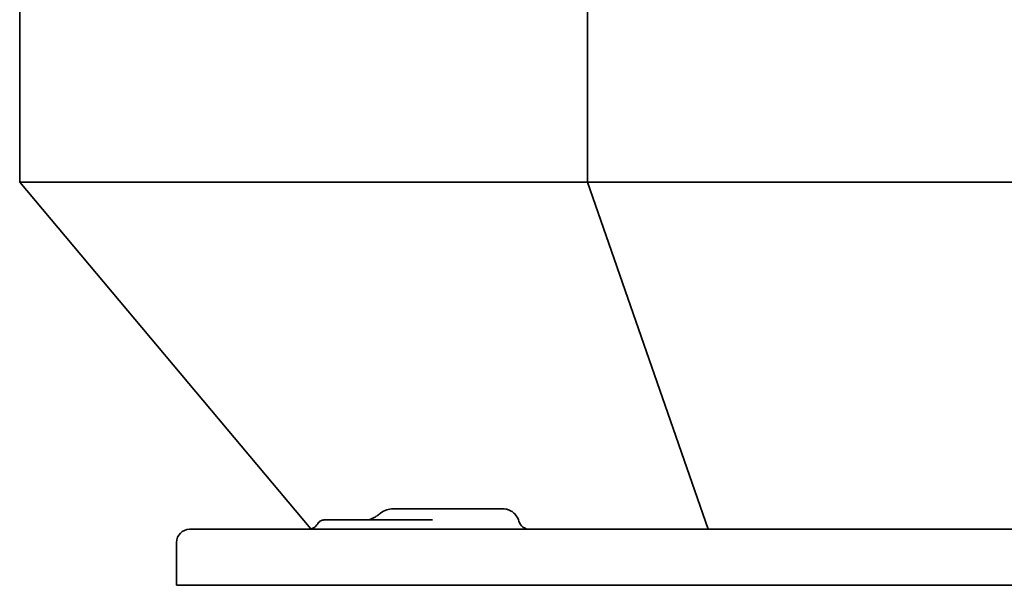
# Model space of a CAD drawing. Header units: millimetres. Extents: x 160 to 680, y 145 to 448.
# Tile 1 of 10: x 160 to 424, y 145 to 297. Entities that reach past the tile are written whole.
import ezdxf

# ---------------------------------------------------------------- set-up
doc = ezdxf.new("R2010")
doc.units = ezdxf.units.MM
doc.header["$LTSCALE"] = 2
doc.layers.add('Krawędzie widoczne(ISO)', color=7, linetype='Continuous', lineweight=35, true_color=0x262659)

msp = doc.modelspace()

# ---------------------------------------------------------------- linework, layer by layer
at = {"layer": 'Krawędzie widoczne(ISO)'}
for p, q in [((160.5, 253.5), (160.5, 391.5)), ((312.51, 253.5), (312.51, 391.5)), ((160.5, 253.5), (312.51, 253.5)), ((160.5, 253.5), (238.43, 160.59)), ((312.51, 253.5), (527.49, 253.5)), ((312.51, 253.5), (344.82, 160.5)), ((275.25, 166), (260.46, 166)), ((279.38, 166), (275.25, 166)), ((286.87, 166), (279.38, 166)), ((289.82, 166), (286.87, 166)), ((264.17, 163), (242.03, 163)), ((271.05, 163), (264.17, 163)), ((206, 160.5), (210.5, 160.5)), ((629.5, 160.5), (210.5, 160.5)), ((202.5, 157), (202.5, 145.5)), ((202.5, 145.5), (210.5, 145.5)), ((629.5, 145.5), (210.5, 145.5))]:
    msp.add_line(p, q, dxfattribs=at)
for centre, radius, start, end in [((237.7, 163.5), 3, 270, 329.9959), ((297.05, 163.5), 3, 195.469, 270), ((206, 157), 3.5, 90, 180)]:
    msp.add_arc(centre, radius, start, end, dxfattribs=at)
for points, knots in [([(253.24, 163), (253.45, 163), (253.67, 163.02), (254.31, 163.16), (254.76, 163.31), (255.5, 163.68), (255.81, 163.87), (256.07, 164.05)], [0, 0, 0, 0, 0.1162844, 0.1162844, 0.2984883, 0.2984883, 0.4215772, 0.4215772, 0.4215772, 0.4215772]), ([(257.08, 164.81), (257.6, 165.21), (258.18, 165.53), (259.33, 165.91), (259.9, 166), (260.46, 166)], [0, 0, 0, 0, 0.1996776, 0.1996776, 0.3704473, 0.3704473, 0.3704473, 0.3704473]), ([(289.82, 166), (290.11, 166), (290.41, 165.97), (290.97, 165.86), (291.24, 165.78), (291.89, 165.52), (292.26, 165.3), (292.93, 164.78), (293.22, 164.47), (293.78, 163.7), (294.02, 163.21), (294.16, 162.7)], [0, 0, 0, 0, 0.0876071, 0.0876071, 0.1720233, 0.1720233, 0.2982349, 0.2982349, 0.4244918, 0.4244918, 0.5833626, 0.5833626, 0.5833626, 0.5833626]), ([(240.3, 162), (240.39, 162.17), (240.51, 162.32), (240.8, 162.59), (240.98, 162.72), (241.36, 162.9), (241.58, 162.96), (241.87, 162.99), (241.95, 163), (242.03, 163)], [0, 0, 0, 0, 0.0573896, 0.0573896, 0.1202477, 0.1202477, 0.1846233, 0.1846233, 0.2086199, 0.2086199, 0.2086199, 0.2086199])]:
    msp.add_open_spline(points, degree=3, knots=knots, dxfattribs=at)
for points in [[(256.09, 164.07), (256.41, 164.3), (256.71, 164.53), (257.01, 164.76)], [(257.02, 164.77), (257.04, 164.78), (257.05, 164.79), (257.07, 164.8)], [(257.08, 164.81), (257.08, 164.81), (257.07, 164.8), (257.07, 164.8)]]:
    msp.add_open_spline(points, degree=3, dxfattribs=at)

doc.saveas('drawing.dxf')
